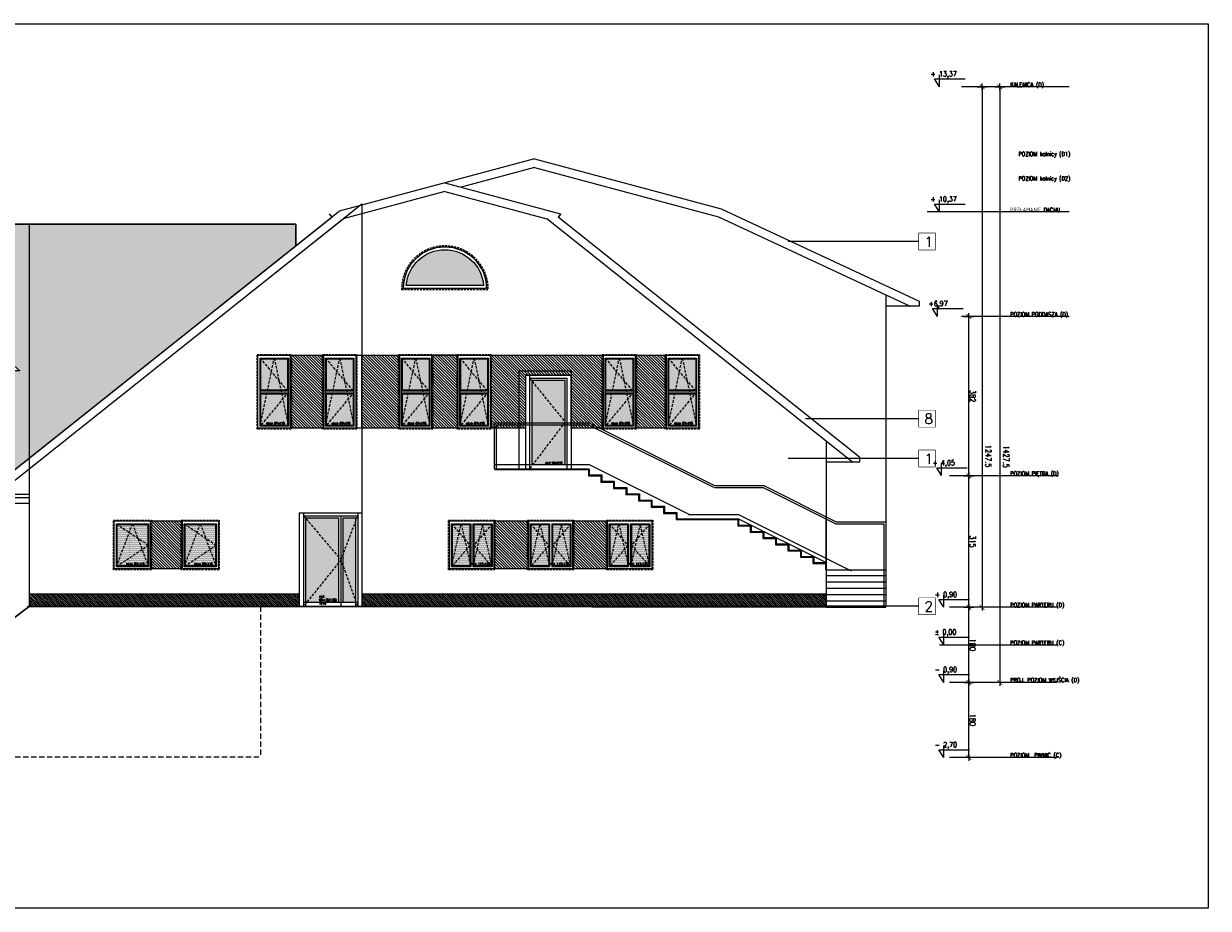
# Model space of a CAD drawing. Header units: millimetres. Extents: x 23192 to 177760, y -399809 to -79279.
# Tile 57 of 256: x 72275 to 75114, y -238858 to -236738. Entities that reach past the tile are written whole.
import ezdxf

# ---------------------------------------------------------------- set-up
doc = ezdxf.new("R2010")
doc.units = ezdxf.units.MM
for name, pattern in [('CACHE', [9.525, 6.35, -3.175]), ('CARKOVANA', [7.5, 5, -2.5]), ('HIDDEN', [9.525, 6.35, -3.175])]:
    doc.linetypes.add(name, pattern=pattern)
doc.layers.get('0').update_dxf_attribs({"lineweight": 0})
for name, color, linetype, lineweight in [('! opisy okien elewacja', 7, 'Continuous', 0), ('!! 0_ Istn-okna', 6, 'Continuous', 13), ('!! 0_ Istn-sciany', 3, 'Continuous', 30), ('!! 0_ WIDOK ELEWACJA', 4, 'Continuous', 0), ('!! 0_Istn-cienka', 4, 'Continuous', 9), ('!! 1_Hatch dach', 252, 'Continuous', 5), ('!! 2_TYNK OBRYS', 252, 'Continuous', 13), ('0-rzedne-blok', 62, 'Continuous', 13)]:
    doc.layers.add(name, color=color, linetype=linetype, lineweight=lineweight)
doc.layers.add('!! 1_ELEWACJA KOLOR', color=7, linetype='Continuous', lineweight=13, true_color=0x6888bb)
doc.layers.add('!! 2_ELEWACJA COKÓŁ', color=9, linetype='Continuous', lineweight=13, true_color=0x808080)
doc.layers.add('!!_1  OPISY ELEWACJE', color=250, linetype='Continuous')
doc.layers.add('ND', color=240, linetype='Continuous', lineweight=0, plot=False)
doc.styles.add('DEUTSCH', font='SIMPLEX8')
doc.styles.add('SIMPLEX', font='simplex.shx', dxfattribs={"width": 0.77})
doc.styles.add('TXT', font='simplex.shx')
doc.dimstyles.new('OL PB 100', dxfattribs={"dimscale": 4, "dimtxt": 3.5, "dimasz": 0.2, "dimexe": 10, "dimexo": 10, "dimgap": 0.5, "dimtad": 1, "dimdec": 1, "dimrnd": 0.5, "dimzin": 9, "dimdsep": 46, "dimtxsty": 'SIMPLEX', "dimblk": 'thick_MSz', "dimcen": 0.05, "dimdle": 8, "dimse1": 1, "dimse2": 1, "dimclrd": 256, "dimclre": 256, "dimclrt": 3, "dimadec": 1, "dimazin": 2, "dimtfac": 1, "dimtdec": 1, "dimtix": 1, "dimtofl": 0, "dimtmove": 2, "dimatfit": 3, "dimldrblk": 'thick_MSz', "dimfxl": 10, "dimfxlon": 1, "dimtolj": 1, "dimlwd": -1, "dimlwe": -1, "dimarcsym": 0})
pattern_1 = [(135, (-125229.0226, -283999.89), (-2.24506403, -2.24506403), [])]
pattern_2 = [(90, (0, 0), (-1.5875, 0.79375), [0, -1.5875])]

# ---------------------------------------------------------------- blocks, each defined once
blk = doc.blocks.new('okno 87x115')
at = {"layer": '!! 1_Hatch dach', "true_color": 0x575757}
h = blk.add_hatch(dxfattribs=at)
h.set_pattern_fill('DOTS', color=251, angle=90)
h.set_pattern_definition([(90, (14938.2204, -3337.5373), (-1.5875, 0.79375), [0, -1.5875])])
h.paths.add_polyline_path([(3620.1, 6303.3), (3620.1, 6376.3), (3717.1, 6376.3), (3717.1, 6303.3)])
at = {"layer": '!! 0_ Istn-okna', "linetype": 'CARKOVANA', "lineweight": 5}
blk.add_lwpolyline([(3609.1, 6294.3), (3609.1, 6385.3), (3728.1, 6385.3), (3728.1, 6294.3)], close=True, dxfattribs=at)
at = {"layer": '!! 0_ Istn-okna'}
for points in [[(3611.1, 6296.3), (3611.1, 6383.3), (3726.1, 6383.3), (3726.1, 6296.3)], [(3618.1, 6301.3), (3618.1, 6378.3), (3721.1, 6378.3), (3721.1, 6301.3)], [(3620.1, 6303.3), (3620.1, 6376.3), (3719.1, 6376.3), (3719.1, 6303.3)]]:
    blk.add_lwpolyline(points, close=True, dxfattribs=at)
at = {"layer": '!! 1_Hatch dach', "color": 251, "linetype": 'CACHE', "true_color": 0x575757}
for points in [[(3721.1, 6301.3), (3618.1, 6339.8), (3721.1, 6378.3)], [(3618.1, 6301.3), (3669.6, 6378.3), (3721.1, 6301.3)]]:
    blk.add_lwpolyline(points, dxfattribs=at)
at = {"insert": (3711.7, 6324.9), "char_height": 5, "attachment_point": 1, "rotation": 90, "style": 'TXT'}
blk.add_mtext_dynamic_manual_height_columns('okno 87x115', width=52.63, gutter_width=75, heights=[0], dxfattribs=at)
blk = doc.blocks.new('okno 87x178')
at = {"layer": '!! 1_Hatch dach', "true_color": 0x575757}
h = blk.add_hatch(dxfattribs=at)
h.set_pattern_fill('DOTS', color=251, angle=450)
h.set_pattern_definition([(90, (14543.2204, -3002.226), (-1.5875, 0.79375), [0, -1.5875])])
h.paths.add_polyline_path([(3249.1, 6711.6), (3249.1, 6647.6), (3322.1, 6647.6), (3322.1, 6711.6)])
h.paths.add_polyline_path([(3240.1, 6647.6), (3240.1, 6711.6), (3165.1, 6711.6), (3165.1, 6647.6)])
at = {"layer": '!! 0_ Istn-okna', "linetype": 'CARKOVANA', "lineweight": 5}
blk.add_lwpolyline([(3154.1, 6638.6), (3154.1, 6720.6), (3333.1, 6720.6), (3333.1, 6638.6)], close=True, dxfattribs=at)
at = {"layer": '!! 0_ Istn-okna'}
for points in [[(3156.1, 6640.6), (3156.1, 6718.6), (3331.1, 6718.6), (3331.1, 6640.6)], [(3163.1, 6645.6), (3163.1, 6713.6), (3326.1, 6713.6), (3326.1, 6645.6)]]:
    blk.add_lwpolyline(points, close=True, dxfattribs=at)
for points in [[(3242.1, 6647.6), (3165.1, 6647.6), (3165.1, 6711.6), (3242.1, 6711.6)], [(3240.1, 6711.6), (3240.1, 6647.6)], [(3242.1, 6713.6), (3242.1, 6645.6)], [(3247.1, 6713.6), (3247.1, 6645.6)], [(3247.1, 6711.6), (3324.1, 6711.6), (3324.1, 6647.6), (3247.1, 6647.6)], [(3249.1, 6711.6), (3249.1, 6647.6)]]:
    blk.add_lwpolyline(points, dxfattribs=at)
at = {"layer": '!! 1_Hatch dach', "color": 251, "linetype": 'CACHE', "true_color": 0x575757}
for points in [[(3326.1, 6645.6), (3163.1, 6679.6), (3326.1, 6713.6)], [(3163.1, 6645.6), (3244.6, 6713.6), (3326.1, 6645.6)]]:
    blk.add_lwpolyline(points, dxfattribs=at)
at = {"insert": (3316.7, 6660.2), "char_height": 5, "attachment_point": 1, "rotation": 90, "style": 'TXT'}
blk.add_mtext_dynamic_manual_height_columns('okno 87x178', width=52.63, gutter_width=75, heights=[0], dxfattribs=at)
blk = doc.blocks.new('okno 117x115')
at = {"layer": '!! 1_Hatch dach', "true_color": 0x575757}
h = blk.add_hatch(dxfattribs=at)
h.set_pattern_fill('DOTS', color=251, angle=450)
h.set_pattern_definition([(90, (14940.2204, -2514.226), (-1.5875, 0.79375), [0, -1.5875])])
h.paths.add_polyline_path([(3622.1, 7157.8), (3721.1, 7157.8), (3721.1, 7199.6), (3622.1, 7199.6)])
h.paths.add_polyline_path([(3721.1, 7148.4), (3622.1, 7148.4), (3622.1, 7106.6), (3721.1, 7106.6)])
at = {"layer": '!! 0_ Istn-okna', "linetype": 'CARKOVANA', "lineweight": 5}
blk.add_lwpolyline([(3611.1, 7097.6), (3611.1, 7208.6), (3730.1, 7208.6), (3730.1, 7097.6)], close=True, dxfattribs=at)
at = {"layer": '!! 0_ Istn-okna'}
blk.add_lwpolyline([(3613.1, 7099.6), (3613.1, 7206.6), (3728.1, 7206.6), (3728.1, 7099.6)], close=True, dxfattribs=at)
for points in [[(3620.1, 7155.6), (3620.1, 7201.6), (3723.1, 7201.6), (3723.1, 7155.6)], [(3622.1, 7157.8), (3622.1, 7199.6), (3721.1, 7199.6), (3721.1, 7157.8)], [(3620.1, 7155.6), (3723.1, 7155.6)], [(3622.1, 7157.8), (3721.1, 7157.8)], [(3723.1, 7150.6), (3723.1, 7104.6), (3620.1, 7104.6), (3620.1, 7150.6)], [(3620.1, 7150.6), (3723.1, 7150.6)], [(3721.1, 7148.4), (3721.1, 7106.6), (3622.1, 7106.6), (3622.1, 7148.4)], [(3622.1, 7148.4), (3721.1, 7148.4)]]:
    blk.add_lwpolyline(points, dxfattribs=at)
at = {"layer": '!! 1_Hatch dach', "color": 251, "linetype": 'CACHE', "true_color": 0x575757}
for points in [[(3723.1, 7201.6), (3620.1, 7178.6), (3723.1, 7155.6)], [(3620.1, 7201.6), (3671.6, 7157.8), (3723.1, 7201.6)], [(3723.1, 7104.6), (3620.1, 7127.6), (3723.1, 7150.6)], [(3620.1, 7104.6), (3671.6, 7148.4), (3723.1, 7104.6)]]:
    blk.add_lwpolyline(points, dxfattribs=at)
at = {"insert": (3713.7, 7148.2), "char_height": 5, "attachment_point": 1, "rotation": 90, "style": 'TXT'}
blk.add_mtext_dynamic_manual_height_columns('okno 117x115', width=52.63, gutter_width=75, heights=[0], dxfattribs=at)
blk = doc.blocks.new('dz3')
at = {"layer": '!! 1_Hatch dach', "true_color": 0x575757}
h = blk.add_hatch(dxfattribs=at)
h.set_pattern_fill('DOTS', color=251, angle=270)
h.set_pattern_definition(pattern_2)
h.paths.add_polyline_path([(-19431.4, 7310.2), (-19431.4, 7233.2), (-19335.6, 7233.2)], flags=17)
h.paths.add_polyline_path([(-19230.2, 7313.2), (-19431.4, 7313.2), (-19431.4, 7310.2), (-19335.6, 7233.2), (-19323.6, 7233.2)])
h.paths.add_polyline_path([(-19229.4, 7313.2), (-19230.2, 7313.2), (-19323.6, 7233.2), (-19229.4, 7233.2)])
h = blk.add_hatch(dxfattribs=at)
h.set_pattern_fill('DOTS', color=251, angle=270)
h.set_pattern_definition(pattern_2)
h.paths.add_polyline_path([(-19229.4, 7223.2), (-19431.4, 7223.2), (-19431.4, 7193.2), (-19229.4, 7193.2)])
at = {"layer": '!! 0_ Istn-okna'}
for points in [[(-19217.4, 7328.2), (-19441.4, 7328.2)], [(-19441.4, 7328.2), (-19441.4, 7178.2)], [(-19217.4, 7328.2), (-19217.4, 7178.2)], [(-19217.4, 7318.2), (-19441.4, 7318.2)], [(-19229.4, 7313.2), (-19441.4, 7313.2)], [(-19431.4, 7318.2), (-19431.4, 7188.2)], [(-19229.4, 7313.2), (-19229.4, 7233.2)], [(-19224.4, 7318.2), (-19224.4, 7188.2)], [(-19441.4, 7228.2), (-19224.4, 7228.2)], [(-19431.4, 7233.2), (-19229.4, 7233.2)], [(-19431.4, 7223.2), (-19229.4, 7223.2)], [(-19229.4, 7223.2), (-19229.4, 7193.2)], [(-19229.4, 7193.2), (-19441.4, 7193.2)], [(-19217.4, 7188.2), (-19441.4, 7188.2)], [(-19217.4, 7178.2), (-19441.4, 7178.2)]]:
    blk.add_lwpolyline(points, dxfattribs=at)
at = {"layer": '!! 1_Hatch dach', "color": 251, "linetype": 'CACHE', "true_color": 0x575757}
for points in [[(-19224.4, 7318.2), (-19329.4, 7228.2), (-19441.4, 7318.2)], [(-19441.4, 7188.2), (-19329.4, 7228.2), (-19224.4, 7188.2)]]:
    blk.add_lwpolyline(points, dxfattribs=at)
at = {"insert": (-19415.2, 7280.4), "char_height": 5, "attachment_point": 1, "rotation": 270, "style": 'TXT'}
blk.add_mtext_dynamic_manual_height_columns('dz3 90+35(135) x210', width=52.63, gutter_width=75, heights=[0], dxfattribs=at)
blk = doc.blocks.new('drzwi 90x210')
at = {"layer": '!! 1_Hatch dach', "true_color": 0x575757}
h = blk.add_hatch(dxfattribs=at)
h.set_pattern_fill('DOTS', color=251, angle=450)
h.paths.add_polyline_path([(4618.1, 6834.6), (4518.1, 6834.6), (4518.1, 6754.6), (4519.2, 6754.6)])
h.paths.add_polyline_path([(4618.1, 6834.6), (4519.2, 6754.6), (4720.1, 6754.6), (4720.1, 6757.2)])
h.paths.add_polyline_path([(4720.1, 6834.6), (4618.1, 6834.6), (4720.1, 6757.2)], flags=17)
h.paths.add_polyline_path([(4719.9, 6786.1), (4719.9, 6832), (4712.4, 6832), (4712.4, 6786.1)], flags=24)
at = {"layer": '!! 0_ Istn-okna'}
for points in [[(4506.1, 6739.6), (4506.1, 6849.6)], [(4506.1, 6849.6), (4730.1, 6849.6)], [(4730.1, 6739.6), (4730.1, 6849.6)], [(4513.1, 6749.6), (4513.1, 6839.6)], [(4730.1, 6839.6), (4513.1, 6839.6)], [(4518.1, 6754.6), (4518.1, 6834.6)], [(4720.1, 6834.6), (4518.1, 6834.6)], [(4720.1, 6749.6), (4720.1, 6839.6)], [(4506.1, 6749.6), (4730.1, 6749.6)], [(4506.1, 6739.6), (4730.1, 6739.6)], [(4518.1, 6754.6), (4720.1, 6754.6)]]:
    blk.add_lwpolyline(points, dxfattribs=at)
at = {"layer": '!! 1_Hatch dach', "color": 251, "linetype": 'CACHE', "true_color": 0x575757}
blk.add_lwpolyline([(4513.1, 6749.6), (4618.1, 6834.6), (4730.1, 6749.6)], dxfattribs=at)
at = {"insert": (4713.7, 6787.4), "char_height": 5, "attachment_point": 1, "rotation": 90, "style": 'TXT'}
blk.add_mtext_dynamic_manual_height_columns('dz4 90x210', width=52.63, gutter_width=75, heights=[0], dxfattribs=at)
blk = doc.blocks.new('okno polokragle')
at = {"layer": '!! 1_Hatch dach', "true_color": 0x575757}
h = blk.add_hatch(dxfattribs=at)
h.set_pattern_fill('DOTS', color=251, angle=270)
h.set_pattern_definition([(90, (0, 0), (-1.5875, 0.79375), [0, -1.5875])])
h.paths.add_polyline_path([(-18333.5, 7496.3), (-18333.5, 7310.8, 0.927362)])
at = {"layer": '!! 0_ Istn-okna', "linetype": 'CARKOVANA', "lineweight": 5}
blk.add_lwpolyline([(-18343.5, 7506.5), (-18343.5, 7300.6)], dxfattribs=at)
at = {"layer": '!! 0_ Istn-okna'}
for points in [[(-18340.5, 7503.6), (-18340.5, 7303.6)], [(-18333.5, 7496.3), (-18333.5, 7310.8)]]:
    blk.add_lwpolyline(points, dxfattribs=at)
at = {"layer": '!! 0_ Istn-okna', "linetype": 'CARKOVANA', "lineweight": 5}
blk.add_arc((-18340.5, 7403.6), 103, 268.331, 91.669, dxfattribs=at)
at = {"layer": '!! 0_ Istn-okna'}
for radius, start, end in [(100, 270, 90), (93, 274.3167, 85.6833)]:
    blk.add_arc((-18340.5, 7403.6), radius, start, end, dxfattribs=at)
blk = doc.blocks.new('D_kota')
for p, q in [((8.7, 0), (8.7, 23)), ((-0.8, 15), (8.7, 15)), ((8.7, 0), (-0.8, 15))]:
    blk.add_line(p, q)
blk.add_lwpolyline([(-0.8, 15), (57.9, 15)])
at = {"style": 'DEUTSCH', "width": 0.8}
blk.add_attdef('POZ.ARCH', (7.3, 19.7), '', height=10, dxfattribs=at)
blk = doc.blocks.new('thick_MSz')
for p, q in [((-10, 0), (10, 0)), ((0, 15), (0, -15))]:
    blk.add_line(p, q)
at = {"const_width": 2, "elevation": 2}
blk.add_lwpolyline([(-7.1, -7.1), (7.1, 7.1)], dxfattribs=at)
blk = doc.blocks.new('*D3814')
at = {"layer": 'DEFPOINTS', "color": 0, "ltscale": 100, "transparency": 16777216}
for p in [(-7256.9, 8688.1), (-7256.9, 8610.3), (-6009.6, 8600.1)]:
    blk.add_point(p, dxfattribs=at)
at = {"layer": 'ND', "ltscale": 100, "transparency": 16777216}
blk.add_line((-6010.4, 8610.3), (-7256.1, 8610.3), dxfattribs=at)
at = {"layer": 'ND', "ltscale": 100, "transparency": 16777216, "xscale": 0.8, "yscale": 0.8, "zscale": 0.8}
for p, rotation in [((-7256.9, 8610.3), 180.0000000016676), ((-6009.6, 8610.3), 1.667526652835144e-09)]:
    blk.add_blockref('thick_MSz', p, dxfattribs=dict(at, rotation=rotation))
at = {"layer": 'ND', "color": 3, "ltscale": 100, "transparency": 16777216, "insert": (-6894.8, 8595.3), "char_height": 14, "attachment_point": 5, "rotation": 180, "style": 'SIMPLEX'}
blk.add_mtext('\\A1;1247.5', dxfattribs=at)
blk = doc.blocks.new('*D3815')
at = {"layer": 'DEFPOINTS', "color": 0, "ltscale": 100, "transparency": 16777216}
for p in [(-7436.9, 8703.8), (-7256.9, 8703.8), (-7256.9, 8642)]:
    blk.add_point(p, dxfattribs=at)
at = {"layer": 'ND', "ltscale": 100, "transparency": 16777216}
blk.add_line((-7436.1, 8642), (-7257.7, 8642), dxfattribs=at)
at = {"layer": 'ND', "ltscale": 100, "transparency": 16777216, "xscale": 0.8, "yscale": 0.8, "zscale": 0.8}
for p, rotation in [((-7436.9, 8642), 180.0000000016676), ((-7256.9, 8642), 1.667526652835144e-09)]:
    blk.add_blockref('thick_MSz', p, dxfattribs=dict(at, rotation=rotation))
at = {"layer": 'ND', "color": 3, "ltscale": 100, "transparency": 16777216, "insert": (-7346.9, 8633), "char_height": 14, "attachment_point": 5, "rotation": 180, "style": 'SIMPLEX'}
blk.add_mtext('\\A1;180', dxfattribs=at)
blk = doc.blocks.new('*D3816')
at = {"layer": 'DEFPOINTS', "color": 0, "ltscale": 100, "transparency": 16777216}
for p in [(-7256.9, 8703.8), (-6941.9, 8703.8), (-6941.9, 8642)]:
    blk.add_point(p, dxfattribs=at)
at = {"layer": 'ND', "ltscale": 100, "transparency": 16777216}
blk.add_line((-7256.1, 8642), (-6942.7, 8642), dxfattribs=at)
at = {"layer": 'ND', "ltscale": 100, "transparency": 16777216, "xscale": 0.8, "yscale": 0.8, "zscale": 0.8, "rotation": 180}
blk.add_blockref('thick_MSz', (-7256.9, 8642), dxfattribs=at)
at = {"layer": 'ND', "ltscale": 100, "transparency": 16777216, "xscale": 0.8, "yscale": 0.8, "zscale": 0.8}
blk.add_blockref('thick_MSz', (-6941.9, 8642), dxfattribs=at)
at = {"layer": 'ND', "color": 3, "ltscale": 100, "transparency": 16777216, "insert": (-7099.4, 8633), "char_height": 14, "attachment_point": 5, "rotation": 180, "style": 'SIMPLEX'}
blk.add_mtext('\\A1;315', dxfattribs=at)
blk = doc.blocks.new('*D3817')
at = {"layer": 'DEFPOINTS', "color": 0, "ltscale": 100, "transparency": 16777216}
for p in [(-6941.9, 8703.8), (-6559.9, 8703.8), (-6559.9, 8642)]:
    blk.add_point(p, dxfattribs=at)
at = {"layer": 'ND', "ltscale": 100, "transparency": 16777216}
blk.add_line((-6941.1, 8642), (-6560.7, 8642), dxfattribs=at)
at = {"layer": 'ND', "ltscale": 100, "transparency": 16777216, "xscale": 0.8, "yscale": 0.8, "zscale": 0.8, "rotation": 180}
blk.add_blockref('thick_MSz', (-6941.9, 8642), dxfattribs=at)
at = {"layer": 'ND', "ltscale": 100, "transparency": 16777216, "xscale": 0.8, "yscale": 0.8, "zscale": 0.8}
blk.add_blockref('thick_MSz', (-6559.9, 8642), dxfattribs=at)
at = {"layer": 'ND', "color": 3, "ltscale": 100, "transparency": 16777216, "insert": (-6750.9, 8633), "char_height": 14, "attachment_point": 5, "rotation": 180, "style": 'SIMPLEX'}
blk.add_mtext('\\A1;382', dxfattribs=at)
blk = doc.blocks.new('*D3818')
at = {"layer": 'DEFPOINTS', "color": 0, "ltscale": 100, "transparency": 16777216}
for p in [(-7616.9, 8679.3), (-7436.9, 8679.3), (-7436.9, 8642)]:
    blk.add_point(p, dxfattribs=at)
at = {"layer": 'ND', "ltscale": 100, "transparency": 16777216}
blk.add_line((-7616.1, 8642), (-7437.7, 8642), dxfattribs=at)
at = {"layer": 'ND', "ltscale": 100, "transparency": 16777216, "xscale": 0.8, "yscale": 0.8, "zscale": 0.8}
for p, rotation in [((-7616.9, 8642), 180.0000000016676), ((-7436.9, 8642), 1.667526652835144e-09)]:
    blk.add_blockref('thick_MSz', p, dxfattribs=dict(at, rotation=rotation))
at = {"layer": 'ND', "color": 3, "ltscale": 100, "transparency": 16777216, "insert": (-7526.9, 8633), "char_height": 14, "attachment_point": 5, "rotation": 180, "style": 'SIMPLEX'}
blk.add_mtext('\\A1;180', dxfattribs=at)
blk = doc.blocks.new('*D3819')
at = {"layer": 'DEFPOINTS', "color": 0, "ltscale": 100, "transparency": 16777216}
for p in [(-7436.9, 8688.1), (-7436.9, 8567.8), (-6009.6, 8557.6)]:
    blk.add_point(p, dxfattribs=at)
at = {"layer": 'ND', "ltscale": 100, "transparency": 16777216}
blk.add_line((-6010.4, 8567.8), (-7436.1, 8567.8), dxfattribs=at)
at = {"layer": 'ND', "ltscale": 100, "transparency": 16777216, "xscale": 0.8, "yscale": 0.8, "zscale": 0.8}
for p, rotation in [((-7436.9, 8567.8), 180.0000000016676), ((-6009.6, 8567.8), 1.667526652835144e-09)]:
    blk.add_blockref('thick_MSz', p, dxfattribs=dict(at, rotation=rotation))
at = {"layer": 'ND', "color": 3, "ltscale": 100, "transparency": 16777216, "insert": (-6895.9, 8552.8), "char_height": 14, "attachment_point": 5, "rotation": 180, "style": 'SIMPLEX'}
blk.add_mtext('\\A1;1427.5', dxfattribs=at)
blk = doc.blocks.new('BLOK POZIOMY SALA GIMNASTYCZNA')
for p, q in [((-7616.85, 8430.57), (-7616.85, 8688.11)), ((-7436.85, 8430.57), (-7436.85, 8688.11)), ((-7256.85, 8430.57), (-7256.85, 8688.11)), ((-6941.85, 8430.57), (-6941.85, 8688.11)), ((-6559.85, 8401.77), (-6559.85, 8659.32)), ((-6309.42, 8401.77), (-6309.42, 8659.32)), ((-6009.57, 8401.77), (-6009.57, 8659.32))]:
    blk.add_line(p, q)
for points in [[(-6309.42, 8401.77), (-6309.42, 8741.67)], [(-7346.85, 8712.69), (-7346.85, 8429.66)]]:
    blk.add_lwpolyline(points)
at = {"layer": '0-rzedne-blok'}
ref = blk.add_blockref('D_kota', (-7616.85, 8712.69), dxfattribs=dict(at, xscale=1.250000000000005, yscale=1.250000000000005, zscale=1.250000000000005, rotation=270))
ref.add_attrib('POZ.ARCH', '- 2,70  ', (-7592.27, 8723.52), dxfattribs={"layer": '0', "height": 12.5, "rotation": 270, "style": 'DEUTSCH', "width": 0.8})
ref = blk.add_blockref('D_kota', (-7436.85, 8712.69), dxfattribs=dict(at, xscale=1.250000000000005, yscale=1.250000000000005, zscale=1.250000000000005, rotation=270))
ref.add_attrib('POZ.ARCH', '- 0,90  ', (-7412.27, 8723.52), dxfattribs={"layer": '0', "height": 12.5, "rotation": 270, "style": 'DEUTSCH', "width": 0.8})
ref = blk.add_blockref('D_kota', (-7346.85, 8712.69), dxfattribs=dict(at, xscale=1.250000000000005, yscale=1.250000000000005, zscale=1.250000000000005, rotation=270))
ref.add_attrib('POZ.ARCH', '%%p 0,00  ', (-7322.27, 8723.52), dxfattribs={"layer": '0', "height": 12.5, "rotation": 270, "style": 'DEUTSCH', "width": 0.8})
ref = blk.add_blockref('D_kota', (-7256.85, 8712.69), dxfattribs=dict(at, xscale=1.250000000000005, yscale=1.250000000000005, zscale=1.250000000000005, rotation=270))
ref.add_attrib('POZ.ARCH', '+ 0,90  ', (-7232.27, 8723.52), dxfattribs={"layer": '0', "height": 12.5, "rotation": 270, "style": 'DEUTSCH', "width": 0.8})
ref = blk.add_blockref('D_kota', (-6941.38, 8718.1), dxfattribs=dict(at, xscale=1.250000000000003, yscale=1.250000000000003, zscale=1.250000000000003, rotation=269.9999999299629))
ref.add_attrib('POZ.ARCH', '+ 4,05', (-6916.8, 8728.93), dxfattribs={"layer": '0', "height": 12.5, "rotation": 270, "style": 'DEUTSCH', "width": 0.8})
ref = blk.add_blockref('D_kota', (-6559.85, 8727.86), dxfattribs=dict(at, xscale=1.250000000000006, yscale=1.250000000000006, zscale=1.250000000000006, rotation=270))
ref.add_attrib('POZ.ARCH', '+6,97', (-6535.27, 8738.69), dxfattribs={"layer": '0', "height": 12.5, "rotation": 270, "style": 'DEUTSCH', "width": 0.8})
ref = blk.add_blockref('D_kota', (-6309.42, 8723.05), dxfattribs=dict(at, xscale=1.250000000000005, yscale=1.250000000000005, zscale=1.250000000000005, rotation=270))
ref.add_attrib('POZ.ARCH', '+ 10,37', (-6284.84, 8733.88), dxfattribs={"layer": '0', "height": 12.5, "rotation": 270, "style": 'DEUTSCH', "width": 0.8})
ref = blk.add_blockref('D_kota', (-6009.57, 8723.05), dxfattribs=dict(at, xscale=1.250000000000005, yscale=1.250000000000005, zscale=1.250000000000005, rotation=270))
ref.add_attrib('POZ.ARCH', '+ 13,37', (-5984.99, 8733.88), dxfattribs={"layer": '0', "height": 12.5, "rotation": 270, "style": 'DEUTSCH', "width": 0.8})
at = {"style": 'SIMPLEX', "width": 0.77}
for s, p in [('POZIOM  PIWNIC (C)', (-7616.31, 8542.85)), ('PROJ. POZIOM WYJŚCIA (D)', (-7436.31, 8542.85)), ('POZIOM PARTERU (C)', (-7346.85, 8542.85)), ('POZIOM PARTERU (D)', (-7256.31, 8542.85)), ('POZIOM PIĘTRA (D)', (-6941.31, 8542.85)), ('POZIOM PODDASZA (D)', (-6559.85, 8542.85)), ('PRZŁAMANIE DACHU', (-6309.42, 8542.85)), ('POZIOM kalnicy (D2)', (-6234.21, 8523.33, -0.04)), ('POZIOM kalnicy (D1)', (-6175.6, 8523.33, -0.04)), ('KALENICA (D)', (-6009.57, 8542.85))]:
    blk.add_text(s, height=10, rotation=270, dxfattribs=at).set_placement(p)
at = {"layer": 'ND', "ltscale": 100}
for base, p1, p2, picture, middle in [((-7256.85, 8641.97), (-7436.85, 8703.84), (-7256.85, 8703.84), '*D3815', (-7346.85, 8632.97)), ((-7436.85, 8641.97), (-7616.85, 8679.26), (-7436.85, 8679.26), '*D3818', (-7526.85, 8632.97))]:
    dim = blk.add_linear_dim(base=base, p1=p1, p2=p2, angle=0, dimstyle='OL PB 100', dxfattribs=at)
    dim.commit()
    dim.dimension.update_dxf_attribs({"geometry": picture, "text_midpoint": middle})
for base, p1, p2, picture, middle in [((-7436.85, 8567.75), (-6009.57, 8557.61), (-7436.85, 8688.11), '*D3819', (-6895.9, 8552.8)), ((-7256.85, 8610.27), (-6009.57, 8600.13), (-7256.85, 8688.11), '*D3814', (-6894.77, 8595.31))]:
    dim = blk.add_linear_dim(base=base, p1=p1, p2=p2, angle=0, dimstyle='OL PB 100', dxfattribs=at)
    dim.commit()
    dim.dimension.update_dxf_attribs({"geometry": picture, "text_midpoint": middle, "dimtype": 160})
for base, p1, p2, picture, middle in [((-6941.85, 8641.97), (-7256.85, 8703.84), (-6941.85, 8703.84), '*D3816', (-7099.35, 8632.97)), ((-6559.85, 8641.97), (-6941.85, 8703.84), (-6559.85, 8703.84), '*D3817', (-6750.85, 8632.97))]:
    dim = blk.add_linear_dim(base=base, p1=p1, p2=p2, dimstyle='OL PB 100', dxfattribs=at)
    dim.commit()
    dim.dimension.update_dxf_attribs({"geometry": picture, "text_midpoint": middle})

msp = doc.modelspace()

# ---------------------------------------------------------------- hatches: boundary and pattern name
at = {"layer": '!! 1_ELEWACJA KOLOR', "true_color": 0xa78758}
h = msp.add_hatch(dxfattribs=at)
h.set_pattern_fill('ANSI31', color=45, scale=1.5, angle=-90)
h.paths.add_polyline_path([(72914.56575, -237532.26576), (72993.56575, -237532.26576), (72993.56575, -237707.26576), (72914.56575, -237707.26576)])
h = msp.add_hatch(dxfattribs=at)
h.set_pattern_fill('ANSI31', color=45, scale=1.5, angle=-90)
h.paths.add_polyline_path([(73085.56575, -237532.26576), (73175.56575, -237532.26576), (73175.56575, -237707.26576), (73085.56575, -237707.26576)])
h = msp.add_hatch(dxfattribs=at)
h.set_pattern_fill('ANSI31', color=45, scale=1.5, angle=-90)
h.paths.add_polyline_path([(73253.56575, -237532.26576), (73315.56575, -237532.26576), (73315.56575, -237707.26576), (73253.56575, -237707.26576)])
h = msp.add_hatch(dxfattribs=at)
h.set_pattern_fill('ANSI31', color=45, scale=1.5, angle=-90)
h.paths.add_polyline_path([(73393.56575, -237532.26576), (73663.56575, -237532.26576), (73663.56575, -237707.26576), (73587.56575, -237707.26576), (73587.56575, -237580.26576), (73477.56575, -237580.26576), (73477.56575, -237707.26576), (73393.56575, -237707.26576)])
h = msp.add_hatch(dxfattribs=at)
h.set_pattern_fill('ANSI31', color=45, scale=1.5, angle=-90)
h.paths.add_polyline_path([(73741.56575, -237532.26576), (73814.56575, -237532.26576), (73814.56575, -237707.26576), (73741.56575, -237707.26576)])
h = msp.add_hatch(dxfattribs=at)
h.set_pattern_fill('ANSI31', color=45, scale=1.5, angle=-90)
h.paths.add_polyline_path([(72579.25437, -237929.26576), (72654.87712, -237929.26576), (72654.87712, -238044.26576), (72579.25437, -238044.26576)])
h = msp.add_hatch(dxfattribs=at)
h.set_pattern_fill('ANSI31', color=45, scale=1.5, angle=-90)
h.paths.add_polyline_path([(73402.56575, -237929.26576), (73484.56575, -237929.26576), (73484.56575, -238044.26576), (73402.56575, -238044.26576)])
h = msp.add_hatch(dxfattribs=at)
h.set_pattern_fill('ANSI31', color=45, scale=1.5, angle=-90)
h.paths.add_polyline_path([(73591.56575, -237929.26576), (73673.56575, -237929.26576), (73673.56575, -238044.26576), (73591.56575, -238044.26576)])
at = {"layer": '!! 1_Hatch dach', "true_color": 0x990000}
h = msp.add_hatch(dxfattribs=at)
h.set_pattern_fill('AR-B88', color=14, scale=0.1, angle=180)
h.paths.add_polyline_path([(72927.56575, -237269.73091), (72927.56575, -237218.37397), (70029.74705, -237218.37397), (70486.77269, -237598.02207), (70479.56575, -237606.66587), (70479.56575, -237618.65447), (70401.56575, -237618.65447), (70401.56575, -237866.1374), (70661.56575, -237866.1374), (70661.56575, -237569.26576), (70630.45126, -237569.26576), (70998.56575, -237245.32501), (71366.68023, -237569.26576), (71334.56575, -237569.26576), (71334.56575, -237866.1374), (71560.56575, -237866.1374), (71560.56575, -237569.26576), (71529.45126, -237569.26576), (71897.56575, -237245.32501), (72265.68023, -237569.26576), (72234.56575, -237569.26576), (72234.56575, -237821.2654)])
at = {"layer": '!! 2_ELEWACJA COKÓŁ', "true_color": 0x2b2b2c}
h = msp.add_hatch(dxfattribs=at)
h.set_pattern_fill('ANSI31', color=250, angle=90)
h.set_pattern_definition(pattern_1)
h.paths.add_polyline_path([(72288.56575, -238104.26576), (72288.56575, -238134.26576), (72935.56575, -238134.26576), (72935.56575, -238104.26576)])
h = msp.add_hatch(dxfattribs=at)
h.set_pattern_fill('ANSI31', color=250, angle=90)
h.set_pattern_definition(pattern_1)
h.paths.add_polyline_path([(73085.56575, -238104.26576), (73085.56575, -238134.26576), (74198.56575, -238134.26576), (74198.56575, -238104.26576)])

# ---------------------------------------------------------------- linework, layer by layer
at = {"layer": '! opisy okien elewacja'}
for points in [[(68230.46845, -238857.59214), (68230.46845, -236737.82104), (75114.13549, -236737.82104), (75114.13549, -238857.59214)], [(72927.56575, -237269.73091), (72927.56575, -237218.37397), (70029.74705, -237218.37397), (70486.77269, -237598.02207), (70479.56575, -237606.66587), (70479.56575, -237618.65447), (70401.56575, -237618.65447), (70401.56575, -237866.1374), (70661.56575, -237866.1374), (70661.56575, -237569.26576), (70630.45126, -237569.26576), (70998.56575, -237245.32501), (71366.68023, -237569.26576), (71334.56575, -237569.26576), (71334.56575, -237866.1374), (71560.56575, -237866.1374), (71560.56575, -237569.26576), (71529.45126, -237569.26576), (71897.56575, -237245.32501), (72265.68023, -237569.26576), (72234.56575, -237569.26576), (72234.56575, -237821.2654)]]:
    msp.add_lwpolyline(points, close=True, dxfattribs=at)
for points in [[(73315.56575, -237532.26576), (73253.56575, -237532.26576)], [(74198.56575, -238029.26576), (74198.56575, -237919.26576)]]:
    msp.add_lwpolyline(points, dxfattribs=at)
at = {"layer": '!! 0_ Istn-sciany'}
for points in [[(72288.56575, -238134.26576), (71930.47023, -238404.26576)], [(73449.56575, -238134.26576), (72284.56575, -238134.26576)], [(72288.56575, -238134.26576), (74341.56575, -238134.26576)], [(74341.56575, -238136.26576), (74198.56575, -238136.26576), (73075.56575, -238134.26576)]]:
    msp.add_lwpolyline(points, dxfattribs=at)
at = {"layer": '!! 0_ WIDOK ELEWACJA'}
for points in [[(73499.56573, -237061.70495), (73031.29255, -237187.17837)], [(73499.56573, -237082.41048), (73323.20278, -237129.66679)], [(73499.56573, -237061.70495), (73946.97397, -237181.58763)], [(73499.56573, -237082.41048), (73940.10743, -237200.45327)], [(73284.56575, -237140.01955), (73040.48984, -237205.41949)], [(73284.56575, -237119.31403), (73561.8542, -237193.61324)], [(73284.56575, -237140.01955), (73528.64166, -237205.41949)], [(72212.65319, -237864.26576), (73085.56575, -237169.54515)], [(73085.56575, -237169.54515), (73085.56575, -238134.26576)], [(72741.26175, -237418.00376), (73031.29255, -237187.17837)], [(73006.86219, -237193.09167), (73013.45459, -237201.37498)], [(73562.26931, -237193.09167), (73555.6769, -237201.37498)], [(73946.97397, -237181.58763), (74421.56575, -237402.89341)], [(70013.34799, -237218.37397), (72927.56575, -237218.37397)], [(72180.53605, -237864.26576), (73013.45459, -237201.37498)], [(72288.56575, -237218.37397), (72288.56575, -238134.26576)], [(72755.82567, -237431.97376), (73040.48984, -237205.41949)], [(72927.56575, -237218.37397), (72927.56575, -237269.73091)], [(74261.52653, -237788.69696), (73528.64166, -237205.41949)], [(74278.56575, -237776.69696), (73555.6769, -237201.37498)], [(73940.10743, -237200.45327), (74399.9758, -237414.89341)], [(73384.56575, -237372.48324), (73184.56575, -237372.48324)], [(74341.56575, -237387.65636), (74341.56575, -238134.26576)], [(74341.56575, -237387.65636), (74341.56575, -238134.26576)], [(74399.9758, -237414.89341), (74341.56575, -237414.89341)], [(74421.56575, -237402.89341), (74421.56575, -237414.89341), (74399.9758, -237414.89341)], [(73462.56575, -237804.26576), (73462.56575, -237569.26576), (73587.56575, -237569.26576), (73587.56575, -237804.26576)], [(74198.56575, -237738.58867), (74198.56575, -238134.26576)], [(74256.9758, -237788.69696), (74198.56575, -237788.69696)], [(74278.56575, -237776.69696), (74278.56575, -237788.69696), (74256.9758, -237788.69696)], [(72288.56575, -237866.1374), (72229.56575, -237866.1374)], [(72288.56575, -237873.8867), (72229.56575, -237873.8867)], [(72288.56575, -237887.39954), (72229.56575, -237887.39954)], [(73484.56575, -237929.26576), (73591.56575, -237929.26576), (73591.56575, -238044.26576), (73484.56575, -238044.26576)], [(72288.56575, -238104.26576), (72935.56575, -238104.26576)], [(73085.56575, -238104.26576), (74198.56575, -238104.26576)], [(72847.56575, -238134.26576), (74341.56575, -238134.26576)]]:
    msp.add_lwpolyline(points, dxfattribs=at)
for points in [[(72836.56575, -237707.26576), (72836.56575, -237532.26576), (72914.56575, -237532.26576), (72914.56575, -237707.26576)], [(72993.56575, -237707.26576), (72993.56575, -237532.26576), (73071.56575, -237532.26576), (73071.56575, -237707.26576)], [(73175.56575, -237707.26576), (73175.56575, -237532.26576), (73253.56575, -237532.26576), (73253.56575, -237707.26576)], [(73315.56575, -237707.26576), (73315.56575, -237532.26576), (73393.56575, -237532.26576), (73393.56575, -237707.26576)], [(73663.56575, -237707.26576), (73663.56575, -237532.26576), (73741.56575, -237532.26576), (73741.56575, -237707.26576)], [(73814.56575, -237707.26576), (73814.56575, -237532.26576), (73892.56575, -237532.26576), (73892.56575, -237707.26576)], [(72492.25437, -238044.26576), (72492.25437, -237929.26576), (72579.25437, -237929.26576), (72579.25437, -238044.26576)], [(72654.87712, -238044.26576), (72654.87712, -237929.26576), (72741.87712, -237929.26576), (72741.87712, -238044.26576)], [(73295.56575, -238044.26576), (73295.56575, -237929.26576), (73402.56575, -237929.26576), (73402.56575, -238044.26576)], [(73673.56575, -238044.26576), (73673.56575, -237929.26576), (73780.56575, -237929.26576), (73780.56575, -238044.26576)]]:
    msp.add_lwpolyline(points, close=True, dxfattribs=at)
msp.add_arc((73284.56575, -237372.48324), 100, 0, 180, dxfattribs=at)
at = {"layer": '!! 0_Istn-cienka'}
for points in [[(73403.56575, -237804.26576), (73403.56575, -237694.26576), (73630.56575, -237694.26576)], [(73408.56575, -237804.26576), (73408.56575, -237699.26576), (73629.38541, -237699.26576)], [(73628.32968, -237698.73789), (73928.32968, -237848.73789)], [(73630.56575, -237694.26576), (73930.56575, -237844.26576)], [(73403.56575, -237794.26576), (73630.56575, -237794.26576)], [(73630.56575, -237794.26576), (73870.56575, -237914.26576)], [(73403.56575, -237804.26576), (73628.56575, -237804.26576)], [(73403.56575, -237806.26576), (73628.56575, -237806.26576)], [(73408.56575, -237804.26576), (73628.56575, -237804.26576)], [(73628.56575, -237804.26576), (73628.56575, -237821.26576), (73658.56575, -237821.26576), (73658.56575, -237836.26576), (73688.56575, -237836.26576), (73688.56575, -237851.26576), (73718.56575, -237851.26576), (73718.56575, -237866.26576), (73748.56575, -237866.26576), (73748.56575, -237881.26576), (73778.56575, -237881.26576), (73778.56575, -237896.26576), (73808.56575, -237896.26576), (73808.56575, -237911.26576), (73838.56575, -237911.26576), (73838.56575, -237926.26576)], [(73630.56575, -237804.26576), (73630.56575, -237819.26576), (73660.56575, -237819.26576), (73660.56575, -237834.26576), (73690.56575, -237834.26576), (73690.56575, -237849.26576), (73720.56575, -237849.26576), (73720.56575, -237864.26576), (73750.56575, -237864.26576), (73750.56575, -237879.26576), (73780.56575, -237879.26576), (73780.56575, -237894.26576), (73810.56575, -237894.26576), (73810.56575, -237909.26576), (73840.56575, -237909.26576), (73840.56575, -237924.26576)], [(73930.56575, -237844.26576), (74048.56575, -237844.26576)], [(73930.56575, -237849.26576), (74047.38541, -237849.26576)], [(74047.38541, -237849.26576), (74221.38541, -237936.26576)], [(74048.56575, -237844.26576), (74222.56575, -237931.26576)], [(73838.56575, -237924.26576), (73988.56575, -237924.26576)], [(73838.56575, -237926.26576), (73988.56575, -237926.26576)], [(73868.56575, -237914.26576), (73988.56575, -237914.26576)], [(73986.56575, -237924.26576), (73986.56575, -237941.26576), (74016.56575, -237941.26576), (74016.56575, -237956.26576), (74046.56575, -237956.26576), (74046.56575, -237971.26576), (74076.56575, -237971.26576), (74076.56575, -237986.26576), (74106.56575, -237986.26576), (74106.56575, -238001.26576), (74136.56575, -238001.26576), (74136.56575, -238016.26576), (74166.56575, -238016.26576), (74166.56575, -238031.26576), (74196.56575, -238031.26576), (74196.56575, -238046.26576)], [(73988.56575, -237914.26576), (74258.56575, -238049.26576)], [(73988.56575, -237924.26576), (73988.56575, -237939.26576), (74018.56575, -237939.26576), (74018.56575, -237954.26576), (74048.56575, -237954.26576), (74048.56575, -237969.26576), (74078.56575, -237969.26576), (74078.56575, -237984.26576), (74108.56575, -237984.26576), (74108.56575, -237999.26576), (74138.56575, -237999.26576), (74138.56575, -238014.26576), (74168.56575, -238014.26576), (74168.56575, -238029.26576), (74198.56575, -238029.26576), (74198.56575, -238044.26576)], [(73988.56575, -237924.26576), (74198.56575, -238029.26576)], [(74221.38541, -237936.26576), (74336.56575, -237936.26576), (74336.56575, -238134.26576)], [(74222.56575, -237931.26576), (74341.56575, -237931.26576), (74341.56575, -238134.26576)], [(74198.57436, -238046.26576), (74341.56575, -238046.26576), (74341.56575, -238076.26576)], [(74198.57436, -238046.26576), (74198.57436, -238076.26576)], [(74341.56575, -238061.26576), (74198.56575, -238061.26576)], [(74341.56575, -238076.26576), (74198.56575, -238076.26576)], [(74341.56575, -238091.26576), (74198.56575, -238091.26576)], [(74341.56575, -238106.26576), (74198.56575, -238106.26576)], [(74341.56575, -238121.26576), (74198.56575, -238121.26576)], [(74341.56575, -238136.26576), (74198.56575, -238136.26576)]]:
    msp.add_lwpolyline(points, dxfattribs=at)
at = {"layer": '!! 0_Istn-cienka', "linetype": 'HIDDEN', "ltscale": 2}
for points in [[(72842.56575, -238134.26576), (72842.56575, -238494.26576)], [(70406.94428, -238494.26576), (72842.56575, -238494.26576)]]:
    msp.add_lwpolyline(points, dxfattribs=at)
at = {"layer": '!! 2_TYNK OBRYS'}
for points in [[(72914.56575, -237532.26576), (72993.56575, -237532.26576), (72993.56575, -237707.26576), (72914.56575, -237707.26576)], [(73071.56575, -237532.26576), (73085.56575, -237532.26576), (73085.56575, -237707.26576), (73071.56575, -237707.26576)], [(73085.56575, -237532.26576), (73175.56575, -237532.26576), (73175.56575, -237707.26576), (73085.56575, -237707.26576)], [(73253.56575, -237532.26576), (73315.56575, -237532.26576), (73315.56575, -237707.26576), (73253.56575, -237707.26576)], [(73393.56575, -237532.26576), (73663.56575, -237532.26576), (73663.56575, -237707.26576), (73587.56575, -237707.26576), (73587.56575, -237580.26576), (73477.56575, -237580.26576), (73477.56575, -237707.26576), (73393.56575, -237707.26576)], [(73741.56575, -237532.26576), (73814.56575, -237532.26576), (73814.56575, -237707.26576), (73741.56575, -237707.26576)], [(72579.25437, -237929.26576), (72654.87712, -237929.26576), (72654.87712, -238044.26576), (72579.25437, -238044.26576)], [(73402.56575, -237929.26576), (73484.56575, -237929.26576), (73484.56575, -238044.26576), (73402.56575, -238044.26576)], [(73591.56575, -237929.26576), (73673.56575, -237929.26576), (73673.56575, -238044.26576), (73591.56575, -238044.26576)]]:
    msp.add_lwpolyline(points, close=True, dxfattribs=at)
at = {"layer": '!!_1  OPISY ELEWACJE', "const_width": 1.2}
for points in [[(74420.11566, -237280.08394), (74420.11566, -237239.53916), (74459.83, -237239.53916), (74459.83, -237280.08394)], [(74420.11566, -237280.08394), (74420.11566, -237239.53916), (74459.83, -237239.53916), (74459.83, -237280.08394)], [(74420.11566, -237704.6191), (74420.11566, -237664.07431), (74459.83, -237664.07431), (74459.83, -237704.6191)], [(74420.11566, -237704.6191), (74420.11566, -237664.07431), (74459.83, -237664.07431), (74459.83, -237704.6191)], [(74420.11566, -237800.06083), (74420.11566, -237759.51604), (74459.83, -237759.51604), (74459.83, -237800.06083)], [(74420.11566, -237800.06083), (74420.11566, -237759.51604), (74459.83, -237759.51604), (74459.83, -237800.06083)], [(74420.11566, -238154.00435), (74420.11566, -238113.45956), (74459.83, -238113.45956), (74459.83, -238154.00435)], [(74420.11566, -238154.00435), (74420.11566, -238113.45956), (74459.83, -238113.45956), (74459.83, -238154.00435)]]:
    msp.add_lwpolyline(points, close=True, dxfattribs=at)
at = {"layer": '!!_1  OPISY ELEWACJE'}
for points in [[(74420.11566, -237259.81155), (74107.17992, -237259.81155)], [(74420.11566, -237684.34671), (74148.85786, -237684.34671)], [(74420.11566, -237779.78843), (74107.17992, -237779.78843)], [(74420.11566, -238133.73195), (74176.50443, -238133.73195)]]:
    msp.add_lwpolyline(points, dxfattribs=at)

# ---------------------------------------------------------------- block references
at = {"layer": '! opisy okien elewacja'}
for name, p, rotation in [('BLOK POZIOMY SALA GIMNASTYCZNA', (83182.31078, -230879.41154), 90), ('okno 87x178', (66195.98209, -234376.17852), 270), ('okno 87x178', (66352.98209, -234376.17852), 270), ('okno 87x178', (66534.98209, -234376.17852), 270), ('okno 87x178', (66674.98209, -234376.17852), 270), ('okno 87x178', (67022.98209, -234376.17852), 270), ('okno 87x178', (67173.98209, -234376.17852), 270), ('drzwi 90x210', (66737.98209, -233074.2037), 270), ('okno 87x115', (66195.98209, -234318.17852), 270), ('okno 87x115', (66358.60484, -234318.17852), 270), ('dz3', (80263.80503, -218692.87315), 90), ('okno 117x115', (66195.98209, -234316.17852), 270), ('okno 117x115', (66384.98209, -234316.17852), 270), ('okno 117x115', (66573.98209, -234316.17852), 270)]:
    msp.add_blockref(name, p, dxfattribs=dict(at, rotation=rotation))
at = {"layer": '! opisy okien elewacja', "xscale": -1, "rotation": 270}
msp.add_blockref('okno polokragle', (65880.98209, -219031.93715), dxfattribs=at)

# ---------------------------------------------------------------- texts
at = {"layer": '!!_1  OPISY ELEWACJE', "char_height": 24, "attachment_point": 1, "style": 'TXT'}
for s, insert in [('1', (74433.81758, -237248.20778)), ('8', (74433.81758, -237672.74294)), ('1', (74433.81758, -237768.18466)), ('2', (74433.81758, -238122.12819))]:
    msp.add_mtext_dynamic_manual_height_columns(s, width=40.5447886, gutter_width=90, heights=[0], dxfattribs=dict(at, insert=insert))

doc.saveas('drawing.dxf')
